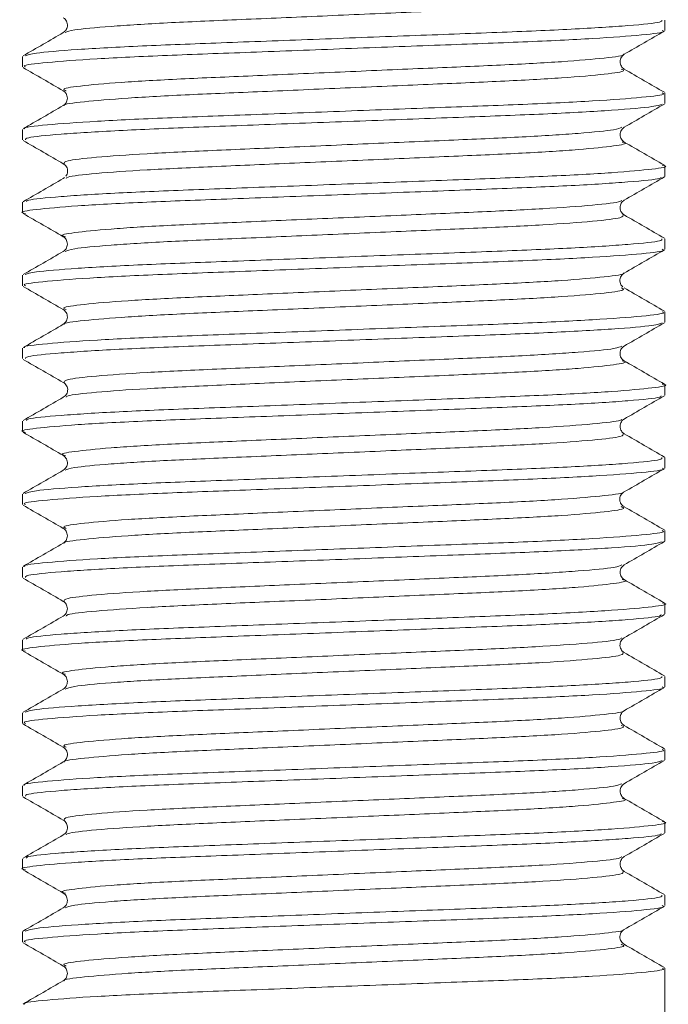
# Model space of a CAD drawing. Header units: millimetres. Extents: x 0 to 210, y 0 to 297.
# Tile 14 of 24: x 118 to 125, y 195 to 206. Entities that reach past the tile are written whole.
import ezdxf

# ---------------------------------------------------------------- set-up
doc = ezdxf.new("R2010")
doc.units = ezdxf.units.MM

msp = doc.modelspace()

# ---------------------------------------------------------------- linework, layer by layer
at = {"color": 179, "linetype": 'Continuous', "lineweight": 15}
for p, q in [((125.317, 205.92), (125.317, 206.039)), ((117.984, 205.623), (117.984, 205.503)), ((125.317, 205.086), (125.317, 205.206)), ((117.984, 204.789), (117.984, 204.67)), ((125.317, 204.253), (125.317, 204.373)), ((118.462, 204.241), (118.449, 204.229)), ((117.984, 203.956), (117.984, 203.836)), ((125.317, 203.42), (125.317, 203.539)), ((117.984, 203.123), (117.984, 203.003)), ((125.317, 202.586), (125.317, 202.706)), ((117.984, 202.289), (117.984, 202.17)), ((125.317, 201.753), (125.317, 201.873)), ((117.984, 201.456), (117.984, 201.336)), ((125.317, 200.92), (125.317, 201.039)), ((117.984, 200.623), (117.984, 200.503)), ((125.317, 200.086), (125.317, 200.206)), ((117.984, 199.789), (117.984, 199.67)), ((125.317, 199.253), (125.317, 199.373)), ((117.984, 198.956), (117.984, 198.836)), ((125.317, 198.42), (125.317, 198.539)), ((117.984, 198.123), (117.984, 198.003)), ((125.317, 197.586), (125.317, 197.706)), ((117.984, 197.289), (117.984, 197.17)), ((125.317, 196.753), (125.317, 196.873)), ((117.984, 196.456), (117.984, 196.336)), ((125.317, 195.92), (125.317, 196.039)), ((117.984, 195.623), (117.984, 195.503)), ((125.317, 195.086), (125.317, 195.206)), ((125.317, 194.373), (125.317, 195.086))]:
    msp.add_line(p, q, dxfattribs=at)
at = {"color": 179, "linetype": 'Continuous', "lineweight": 0}
for points, knots in [([(124.838, 206.312), (124.842, 206.302), (124.85, 206.279), (124.527, 206.24), (123.964, 206.198), (123.2, 206.162), (122.306, 206.124), (121.346, 206.082), (120.42, 206.042), (119.6, 206.007), (118.959, 205.966), (118.549, 205.928), (118.494, 205.905), (118.471, 205.895)], [0, 0, 0, 0, 0.0807615, 0.1756386, 0.2710655, 0.3629755, 0.4557729, 0.5514196, 0.6457362, 0.7367998, 0.8313567, 0.9269331, 1, 1, 1, 1]), ([(118.013, 205.63), (118.041, 205.64), (118.104, 205.663), (118.574, 205.702), (119.307, 205.743), (120.244, 205.778), (121.303, 205.818), (122.4, 205.86), (123.421, 205.897), (124.295, 205.934), (124.935, 205.975), (125.287, 206.012), (125.284, 206.031), (125.283, 206.039)], [0, 0, 0, 0, 0.076734, 0.174184, 0.270596, 0.363448, 0.459615, 0.557137, 0.651756, 0.745471, 0.842769, 0.939507, 1, 1, 1, 1]), ([(125.285, 205.92), (125.294, 205.916), (125.333, 205.9), (125.083, 205.869), (124.541, 205.827), (123.731, 205.789), (122.753, 205.753), (121.671, 205.712), (120.587, 205.67), (119.604, 205.635), (118.786, 205.596), (118.232, 205.554), (117.972, 205.523), (118.009, 205.507), (118.018, 205.503)], [0, 0, 0, 0, 0.028438, 0.122258, 0.218025, 0.311543, 0.402996, 0.498192, 0.593468, 0.685028, 0.778384, 0.874142, 0.968109, 1, 1, 1, 1]), ([(124.842, 205.647), (124.844, 205.646), (124.865, 205.633), (124.648, 205.605), (124.182, 205.563), (123.471, 205.524), (122.615, 205.489), (121.668, 205.447), (120.72, 205.406), (119.859, 205.37), (119.145, 205.332), (118.655, 205.29), (118.421, 205.256), (118.465, 205.237), (118.48, 205.23)], [0, 0, 0, 0, 0.006985, 0.100812, 0.196587, 0.290111, 0.381568, 0.476772, 0.572056, 0.663621, 0.756983, 0.852749, 0.946722, 1, 1, 1, 1]), ([(124.819, 205.479), (124.835, 205.472), (124.882, 205.454), (124.659, 205.42), (124.179, 205.378), (123.471, 205.339), (122.615, 205.304), (121.668, 205.263), (120.72, 205.221), (119.86, 205.186), (119.142, 205.147), (118.665, 205.105), (118.44, 205.077), (118.46, 205.063), (118.462, 205.062)], [0, 0, 0, 0, 0.049808, 0.143638, 0.239417, 0.332944, 0.424405, 0.519612, 0.614899, 0.706467, 0.799832, 0.895602, 0.989579, 1, 1, 1, 1]), ([(118.008, 204.796), (118.005, 204.798), (117.981, 204.812), (118.238, 204.841), (118.785, 204.883), (119.604, 204.921), (120.587, 204.957), (121.671, 204.998), (122.753, 205.04), (123.731, 205.075), (124.541, 205.114), (125.083, 205.156), (125.333, 205.186), (125.294, 205.202), (125.285, 205.206)], [0, 0, 0, 0, 0.013479, 0.109232, 0.206812, 0.301943, 0.395245, 0.492333, 0.589339, 0.682532, 0.777828, 0.875417, 0.971021, 1, 1, 1, 1]), ([(125.284, 205.078), (125.26, 205.069), (125.205, 205.047), (124.749, 205.008), (124.025, 204.967), (123.094, 204.932), (122.039, 204.892), (120.941, 204.851), (119.915, 204.813), (119.035, 204.776), (118.385, 204.735), (118.02, 204.698), (118.017, 204.678), (118.016, 204.67)], [0, 0, 0, 0, 0.07309, 0.170495, 0.267024, 0.359899, 0.455934, 0.553484, 0.648285, 0.741848, 0.839084, 0.935921, 1, 1, 1, 1]), ([(124.827, 204.813), (124.807, 204.804), (124.758, 204.782), (124.362, 204.744), (123.729, 204.703), (122.914, 204.668), (121.99, 204.628), (121.029, 204.586), (120.132, 204.548), (119.362, 204.512), (118.79, 204.471), (118.455, 204.431), (118.457, 204.408), (118.458, 204.397)], [0, 0, 0, 0, 0.069475, 0.165009, 0.259681, 0.350768, 0.444956, 0.540632, 0.633608, 0.72537, 0.820737, 0.915713, 1, 1, 1, 1]), ([(124.83, 204.645), (124.841, 204.643), (124.905, 204.628), (124.757, 204.601), (124.371, 204.559), (123.726, 204.518), (122.915, 204.483), (121.99, 204.443), (121.029, 204.402), (120.132, 204.363), (119.361, 204.327), (118.796, 204.286), (118.49, 204.252), (118.483, 204.234), (118.481, 204.229)], [0, 0, 0, 0, 0.019407, 0.111708, 0.207298, 0.302026, 0.393167, 0.487411, 0.583143, 0.676175, 0.767991, 0.863414, 0.958446, 1, 1, 1, 1]), ([(118.027, 203.964), (118.03, 203.969), (118.037, 203.987), (118.388, 204.022), (119.034, 204.063), (119.915, 204.099), (120.941, 204.137), (122.039, 204.179), (123.095, 204.219), (124.022, 204.254), (124.76, 204.295), (125.2, 204.336), (125.37, 204.363), (125.298, 204.378), (125.287, 204.38)], [0, 0, 0, 0, 0.044012, 0.139017, 0.234412, 0.326205, 0.419211, 0.514915, 0.609133, 0.700251, 0.794952, 0.890515, 0.982791, 1, 1, 1, 1]), ([(125.273, 204.245), (125.273, 204.24), (125.27, 204.222), (124.931, 204.189), (124.296, 204.147), (123.422, 204.111), (122.401, 204.073), (121.304, 204.031), (120.244, 203.991), (119.31, 203.956), (118.564, 203.916), (118.112, 203.874), (117.933, 203.846), (118.004, 203.831), (118.016, 203.828)], [0, 0, 0, 0, 0.040416, 0.135328, 0.230793, 0.322744, 0.415576, 0.511259, 0.605615, 0.696717, 0.791309, 0.886923, 0.979399, 1, 1, 1, 1]), ([(124.82, 203.98), (124.819, 203.975), (124.816, 203.958), (124.521, 203.924), (123.966, 203.883), (123.2, 203.846), (122.307, 203.809), (121.347, 203.767), (120.42, 203.727), (119.603, 203.692), (118.95, 203.651), (118.553, 203.609), (118.397, 203.582), (118.461, 203.566), (118.473, 203.563)], [0, 0, 0, 0, 0.037919, 0.132861, 0.228355, 0.320332, 0.413191, 0.508904, 0.603289, 0.694416, 0.789036, 0.88468, 0.977182, 1, 1, 1, 1]), ([(124.838, 203.812), (124.842, 203.802), (124.85, 203.779), (124.527, 203.74), (123.964, 203.698), (123.201, 203.662), (122.307, 203.624), (121.347, 203.582), (120.42, 203.542), (119.6, 203.507), (118.959, 203.467), (118.549, 203.428), (118.494, 203.405), (118.471, 203.395)], [0, 0, 0, 0, 0.0806825, 0.175559, 0.2709882, 0.3629022, 0.4556974, 0.5513448, 0.6456649, 0.7367294, 0.8312853, 0.9268637, 1, 1, 1, 1]), ([(118.013, 203.13), (118.041, 203.14), (118.104, 203.163), (118.575, 203.202), (119.308, 203.243), (120.245, 203.278), (121.304, 203.318), (122.401, 203.36), (123.422, 203.397), (124.295, 203.434), (124.935, 203.475), (125.287, 203.512), (125.284, 203.531), (125.283, 203.539)], [0, 0, 0, 0, 0.076804, 0.174255, 0.270664, 0.363516, 0.459684, 0.557205, 0.65182, 0.745538, 0.842836, 0.939572, 1, 1, 1, 1]), ([(125.285, 203.42), (125.294, 203.416), (125.333, 203.4), (125.083, 203.369), (124.541, 203.328), (123.731, 203.289), (122.753, 203.253), (121.672, 203.212), (120.588, 203.17), (119.604, 203.135), (118.786, 203.096), (118.232, 203.054), (117.972, 203.023), (118.009, 203.007), (118.018, 203.003)], [0, 0, 0, 0, 0.028376, 0.122193, 0.21796, 0.311481, 0.402932, 0.498127, 0.593404, 0.684967, 0.77832, 0.874078, 0.968047, 1, 1, 1, 1]), ([(124.842, 203.147), (124.844, 203.146), (124.865, 203.133), (124.648, 203.105), (124.182, 203.063), (123.471, 203.024), (122.616, 202.989), (121.669, 202.948), (120.72, 202.906), (119.859, 202.87), (119.145, 202.832), (118.655, 202.79), (118.421, 202.756), (118.465, 202.737), (118.48, 202.73)], [0, 0, 0, 0, 0.006927, 0.100753, 0.196529, 0.290058, 0.381515, 0.476718, 0.572005, 0.663573, 0.756933, 0.852701, 0.946678, 1, 1, 1, 1]), ([(124.819, 202.979), (124.835, 202.972), (124.882, 202.954), (124.659, 202.92), (124.179, 202.878), (123.472, 202.84), (122.616, 202.804), (121.669, 202.763), (120.72, 202.721), (119.86, 202.686), (119.143, 202.647), (118.665, 202.605), (118.441, 202.577), (118.46, 202.563), (118.462, 202.562)], [0, 0, 0, 0, 0.049746, 0.143571, 0.239347, 0.332875, 0.424332, 0.519535, 0.614821, 0.706388, 0.799748, 0.895515, 0.989492, 1, 1, 1, 1]), ([(118.009, 202.296), (118.006, 202.298), (117.981, 202.312), (118.238, 202.341), (118.785, 202.383), (119.605, 202.421), (120.588, 202.457), (121.672, 202.498), (122.753, 202.54), (123.731, 202.575), (124.541, 202.614), (125.083, 202.656), (125.333, 202.686), (125.294, 202.702), (125.285, 202.706)], [0, 0, 0, 0, 0.013565, 0.109319, 0.206896, 0.302022, 0.395324, 0.492411, 0.589414, 0.682602, 0.7779, 0.875486, 0.971085, 1, 1, 1, 1]), ([(125.284, 202.578), (125.26, 202.569), (125.205, 202.547), (124.749, 202.508), (124.026, 202.467), (123.095, 202.432), (122.04, 202.392), (120.941, 202.351), (119.916, 202.313), (119.036, 202.277), (118.385, 202.235), (118.02, 202.198), (118.017, 202.178), (118.016, 202.17)], [0, 0, 0, 0, 0.073057, 0.170459, 0.266986, 0.359859, 0.455888, 0.553435, 0.648235, 0.741792, 0.839023, 0.935859, 1, 1, 1, 1]), ([(124.827, 202.313), (124.807, 202.304), (124.759, 202.282), (124.362, 202.244), (123.729, 202.203), (122.915, 202.168), (121.991, 202.128), (121.03, 202.086), (120.132, 202.048), (119.363, 202.012), (118.79, 201.971), (118.455, 201.931), (118.457, 201.908), (118.458, 201.897)], [0, 0, 0, 0, 0.069435, 0.164958, 0.259623, 0.350701, 0.444876, 0.540542, 0.633512, 0.725262, 0.820617, 0.915585, 1, 1, 1, 1]), ([(124.83, 202.145), (124.841, 202.143), (124.905, 202.128), (124.757, 202.101), (124.372, 202.059), (123.727, 202.018), (122.915, 201.983), (121.991, 201.943), (121.03, 201.902), (120.133, 201.863), (119.361, 201.827), (118.796, 201.786), (118.491, 201.752), (118.483, 201.734), (118.481, 201.729)], [0, 0, 0, 0, 0.019289, 0.111596, 0.207195, 0.301935, 0.393085, 0.487336, 0.583078, 0.676122, 0.767945, 0.863376, 0.958419, 1, 1, 1, 1]), ([(118.027, 201.464), (118.03, 201.469), (118.038, 201.487), (118.388, 201.522), (119.035, 201.563), (119.916, 201.599), (120.941, 201.637), (122.039, 201.679), (123.096, 201.719), (124.023, 201.754), (124.76, 201.795), (125.2, 201.836), (125.37, 201.863), (125.298, 201.878), (125.287, 201.88)], [0, 0, 0, 0, 0.044035, 0.139051, 0.234455, 0.326254, 0.419273, 0.514987, 0.609211, 0.700339, 0.795052, 0.890623, 0.982906, 1, 1, 1, 1]), ([(125.273, 201.745), (125.273, 201.74), (125.27, 201.722), (124.932, 201.689), (124.297, 201.647), (123.422, 201.611), (122.402, 201.573), (121.304, 201.531), (120.245, 201.491), (119.311, 201.456), (118.565, 201.416), (118.112, 201.374), (117.933, 201.346), (118.004, 201.331), (118.017, 201.328)], [0, 0, 0, 0, 0.040305, 0.135218, 0.230685, 0.322641, 0.415472, 0.511156, 0.605516, 0.69662, 0.791211, 0.886828, 0.979309, 1, 1, 1, 1]), ([(124.82, 201.48), (124.819, 201.475), (124.816, 201.458), (124.522, 201.424), (123.966, 201.383), (123.201, 201.346), (122.308, 201.309), (121.348, 201.267), (120.42, 201.227), (119.603, 201.192), (118.95, 201.151), (118.553, 201.109), (118.397, 201.082), (118.461, 201.066), (118.473, 201.063)], [0, 0, 0, 0, 0.037805, 0.132747, 0.228244, 0.320226, 0.413084, 0.508799, 0.603188, 0.694316, 0.788937, 0.884584, 0.977091, 1, 1, 1, 1]), ([(124.838, 201.312), (124.842, 201.302), (124.85, 201.279), (124.528, 201.24), (123.965, 201.198), (123.201, 201.162), (122.308, 201.124), (121.347, 201.082), (120.421, 201.042), (119.601, 201.007), (118.959, 200.967), (118.549, 200.928), (118.494, 200.905), (118.471, 200.895)], [0, 0, 0, 0, 0.080666, 0.175542, 0.270974, 0.362893, 0.455687, 0.551336, 0.64566, 0.736726, 0.831282, 0.926863, 1, 1, 1, 1]), ([(118.013, 200.63), (118.041, 200.64), (118.104, 200.663), (118.575, 200.702), (119.308, 200.743), (120.245, 200.778), (121.304, 200.818), (122.402, 200.86), (123.422, 200.897), (124.296, 200.934), (124.935, 200.975), (125.287, 201.012), (125.284, 201.031), (125.283, 201.039)], [0, 0, 0, 0, 0.07681, 0.174268, 0.270681, 0.363538, 0.459716, 0.557242, 0.65186, 0.745587, 0.842892, 0.939632, 1, 1, 1, 1]), ([(125.285, 200.92), (125.294, 200.916), (125.333, 200.9), (125.084, 200.869), (124.542, 200.828), (123.732, 200.789), (122.754, 200.753), (121.672, 200.712), (120.588, 200.67), (119.605, 200.635), (118.787, 200.596), (118.233, 200.554), (117.972, 200.523), (118.009, 200.507), (118.018, 200.503)], [0, 0, 0, 0, 0.028313, 0.122128, 0.217896, 0.311419, 0.402869, 0.498062, 0.59334, 0.684905, 0.778255, 0.874013, 0.967984, 1, 1, 1, 1]), ([(124.843, 200.647), (124.844, 200.646), (124.865, 200.633), (124.649, 200.605), (124.182, 200.563), (123.472, 200.524), (122.616, 200.489), (121.67, 200.448), (120.721, 200.406), (119.86, 200.37), (119.145, 200.332), (118.656, 200.29), (118.421, 200.256), (118.465, 200.237), (118.48, 200.23)], [0, 0, 0, 0, 0.006852, 0.100674, 0.196451, 0.289982, 0.381437, 0.476639, 0.571927, 0.663497, 0.756854, 0.852621, 0.946601, 1, 1, 1, 1]), ([(124.819, 200.479), (124.835, 200.472), (124.882, 200.454), (124.659, 200.42), (124.18, 200.378), (123.472, 200.34), (122.616, 200.304), (121.67, 200.263), (120.721, 200.221), (119.861, 200.186), (119.143, 200.147), (118.665, 200.105), (118.441, 200.077), (118.46, 200.063), (118.462, 200.062)], [0, 0, 0, 0, 0.049647, 0.143471, 0.23925, 0.332783, 0.424239, 0.519443, 0.614733, 0.706305, 0.799664, 0.895433, 0.989415, 1, 1, 1, 1]), ([(118.009, 199.796), (118.006, 199.798), (117.982, 199.812), (118.238, 199.841), (118.785, 199.883), (119.605, 199.921), (120.588, 199.957), (121.673, 199.998), (122.754, 200.04), (123.732, 200.075), (124.542, 200.114), (125.084, 200.156), (125.333, 200.186), (125.294, 200.202), (125.285, 200.206)], [0, 0, 0, 0, 0.013646, 0.109401, 0.206976, 0.302097, 0.3954, 0.492486, 0.589486, 0.682671, 0.777969, 0.875554, 0.971149, 1, 1, 1, 1]), ([(125.284, 200.078), (125.26, 200.069), (125.205, 200.047), (124.75, 200.008), (124.026, 199.967), (123.096, 199.933), (122.04, 199.892), (120.942, 199.851), (119.917, 199.813), (119.036, 199.777), (118.386, 199.735), (118.02, 199.698), (118.017, 199.678), (118.016, 199.67)], [0, 0, 0, 0, 0.0729575, 0.1703616, 0.2668943, 0.359771, 0.4558012, 0.5533524, 0.6481595, 0.7417177, 0.8389508, 0.9357919, 1, 1, 1, 1]), ([(124.827, 199.813), (124.807, 199.804), (124.759, 199.782), (124.362, 199.744), (123.73, 199.703), (122.915, 199.668), (121.992, 199.628), (121.031, 199.586), (120.133, 199.548), (119.363, 199.512), (118.791, 199.471), (118.455, 199.431), (118.457, 199.408), (118.458, 199.397)], [0, 0, 0, 0, 0.069344, 0.164877, 0.259553, 0.350642, 0.444825, 0.540502, 0.633485, 0.725242, 0.820606, 0.915586, 1, 1, 1, 1]), ([(124.83, 199.645), (124.841, 199.643), (124.905, 199.628), (124.757, 199.601), (124.372, 199.559), (123.727, 199.518), (122.916, 199.483), (121.991, 199.443), (121.03, 199.402), (120.133, 199.364), (119.362, 199.327), (118.796, 199.286), (118.491, 199.252), (118.483, 199.234), (118.481, 199.229)], [0, 0, 0, 0, 0.0192246, 0.1115284, 0.2071267, 0.3018691, 0.3930204, 0.4872691, 0.5830119, 0.6760592, 0.7678799, 0.8633102, 0.9583555, 1, 1, 1, 1]), ([(118.027, 198.964), (118.03, 198.969), (118.038, 198.987), (118.389, 199.022), (119.035, 199.063), (119.917, 199.099), (120.942, 199.137), (122.04, 199.179), (123.096, 199.219), (124.023, 199.254), (124.761, 199.295), (125.2, 199.336), (125.37, 199.363), (125.299, 199.378), (125.287, 199.38)], [0, 0, 0, 0, 0.044099, 0.139117, 0.23452, 0.326317, 0.419339, 0.515054, 0.609277, 0.700405, 0.795121, 0.890691, 0.982971, 1, 1, 1, 1]), ([(125.273, 199.245), (125.273, 199.24), (125.27, 199.222), (124.932, 199.189), (124.297, 199.147), (123.423, 199.111), (122.402, 199.073), (121.305, 199.031), (120.245, 198.991), (119.312, 198.956), (118.565, 198.916), (118.112, 198.874), (117.933, 198.846), (118.004, 198.831), (118.017, 198.828)], [0, 0, 0, 0, 0.040291, 0.135199, 0.230666, 0.322622, 0.415447, 0.511129, 0.605489, 0.69659, 0.791178, 0.886793, 0.979275, 1, 1, 1, 1]), ([(124.82, 198.98), (124.819, 198.975), (124.816, 198.958), (124.522, 198.924), (123.967, 198.883), (123.201, 198.846), (122.308, 198.809), (121.348, 198.767), (120.421, 198.727), (119.604, 198.692), (118.951, 198.651), (118.553, 198.61), (118.397, 198.582), (118.461, 198.566), (118.473, 198.563)], [0, 0, 0, 0, 0.0377929, 0.1327305, 0.228227, 0.3202094, 0.4130615, 0.5087732, 0.6031623, 0.6942884, 0.7889047, 0.8845498, 0.9770584, 1, 1, 1, 1]), ([(124.838, 198.812), (124.842, 198.802), (124.85, 198.779), (124.528, 198.74), (123.965, 198.698), (123.202, 198.662), (122.308, 198.624), (121.348, 198.582), (120.421, 198.542), (119.601, 198.507), (118.96, 198.467), (118.549, 198.428), (118.494, 198.405), (118.47, 198.395)], [0, 0, 0, 0, 0.080571, 0.175443, 0.270873, 0.362791, 0.455579, 0.551224, 0.645548, 0.73661, 0.831161, 0.92674, 1, 1, 1, 1]), ([(118.013, 198.13), (118.041, 198.14), (118.104, 198.163), (118.575, 198.202), (119.309, 198.243), (120.246, 198.278), (121.305, 198.318), (122.402, 198.36), (123.423, 198.397), (124.296, 198.434), (124.936, 198.475), (125.287, 198.512), (125.284, 198.532), (125.283, 198.539)], [0, 0, 0, 0, 0.07693, 0.174383, 0.270788, 0.36364, 0.459814, 0.557334, 0.651943, 0.745667, 0.842968, 0.9397, 1, 1, 1, 1]), ([(125.285, 198.42), (125.294, 198.416), (125.333, 198.4), (125.084, 198.369), (124.542, 198.328), (123.733, 198.289), (122.755, 198.253), (121.673, 198.212), (120.589, 198.17), (119.606, 198.135), (118.787, 198.096), (118.233, 198.054), (117.973, 198.023), (118.009, 198.007), (118.018, 198.003)], [0, 0, 0, 0, 0.028251, 0.122063, 0.217831, 0.311357, 0.402805, 0.497997, 0.593277, 0.684843, 0.77819, 0.873948, 0.967922, 1, 1, 1, 1]), ([(124.843, 198.147), (124.844, 198.146), (124.865, 198.133), (124.649, 198.105), (124.183, 198.063), (123.472, 198.024), (122.617, 197.989), (121.67, 197.948), (120.722, 197.906), (119.861, 197.871), (119.146, 197.832), (118.656, 197.79), (118.421, 197.756), (118.465, 197.737), (118.48, 197.73)], [0, 0, 0, 0, 0.006798, 0.100618, 0.196394, 0.289928, 0.381381, 0.476581, 0.57187, 0.663442, 0.756796, 0.852563, 0.946545, 1, 1, 1, 1]), ([(124.819, 197.979), (124.835, 197.972), (124.882, 197.954), (124.659, 197.92), (124.18, 197.878), (123.473, 197.84), (122.617, 197.804), (121.67, 197.763), (120.721, 197.721), (119.861, 197.686), (119.143, 197.647), (118.665, 197.605), (118.441, 197.577), (118.46, 197.563), (118.462, 197.562)], [0, 0, 0, 0, 0.0496245, 0.1434467, 0.2392261, 0.3327626, 0.4242183, 0.5194214, 0.6147129, 0.7062877, 0.7996443, 0.8954139, 0.9893985, 1, 1, 1, 1]), ([(118.009, 197.296), (118.006, 197.298), (117.982, 197.312), (118.239, 197.341), (118.786, 197.383), (119.606, 197.421), (120.589, 197.457), (121.673, 197.498), (122.755, 197.54), (123.733, 197.575), (124.542, 197.614), (125.084, 197.656), (125.333, 197.686), (125.294, 197.702), (125.285, 197.706)], [0, 0, 0, 0, 0.013661, 0.109423, 0.207003, 0.302126, 0.395435, 0.492528, 0.589531, 0.682718, 0.778024, 0.875614, 0.971211, 1, 1, 1, 1]), ([(125.284, 197.578), (125.26, 197.569), (125.205, 197.547), (124.75, 197.508), (124.027, 197.467), (123.096, 197.433), (122.041, 197.393), (120.943, 197.351), (119.917, 197.313), (119.037, 197.277), (118.386, 197.235), (118.02, 197.198), (118.017, 197.178), (118.016, 197.17)], [0, 0, 0, 0, 0.072916, 0.170317, 0.266849, 0.359724, 0.455749, 0.553298, 0.648106, 0.741659, 0.838889, 0.935729, 1, 1, 1, 1]), ([(124.827, 197.313), (124.807, 197.304), (124.759, 197.282), (124.363, 197.244), (123.73, 197.203), (122.916, 197.168), (121.992, 197.128), (121.031, 197.086), (120.133, 197.048), (119.364, 197.012), (118.791, 196.971), (118.455, 196.931), (118.457, 196.908), (118.458, 196.897)], [0, 0, 0, 0, 0.0693032, 0.1648359, 0.2595161, 0.3506063, 0.4447888, 0.5404672, 0.6334548, 0.7252107, 0.8205753, 0.9155579, 1, 1, 1, 1]), ([(124.83, 197.145), (124.841, 197.143), (124.906, 197.128), (124.758, 197.101), (124.373, 197.059), (123.728, 197.018), (122.916, 196.983), (121.992, 196.943), (121.031, 196.902), (120.134, 196.864), (119.362, 196.827), (118.797, 196.786), (118.491, 196.752), (118.483, 196.734), (118.481, 196.729)], [0, 0, 0, 0, 0.019229, 0.11152, 0.207107, 0.301842, 0.392984, 0.487221, 0.582954, 0.675995, 0.767804, 0.863223, 0.95826, 1, 1, 1, 1]), ([(118.027, 196.464), (118.03, 196.469), (118.038, 196.487), (118.389, 196.522), (119.036, 196.563), (119.917, 196.599), (120.943, 196.637), (122.041, 196.679), (123.097, 196.719), (124.024, 196.754), (124.761, 196.795), (125.2, 196.837), (125.37, 196.863), (125.298, 196.878), (125.287, 196.88)], [0, 0, 0, 0, 0.044196, 0.139206, 0.234597, 0.326382, 0.419399, 0.515104, 0.609314, 0.700434, 0.795142, 0.890702, 0.982968, 1, 1, 1, 1]), ([(125.273, 196.745), (125.273, 196.74), (125.27, 196.722), (124.932, 196.689), (124.298, 196.647), (123.424, 196.611), (122.403, 196.573), (121.306, 196.531), (120.246, 196.491), (119.312, 196.456), (118.566, 196.416), (118.112, 196.374), (117.933, 196.346), (118.004, 196.331), (118.017, 196.328)], [0, 0, 0, 0, 0.040166, 0.135074, 0.230544, 0.322505, 0.415329, 0.511012, 0.605376, 0.696479, 0.791066, 0.886684, 0.979171, 1, 1, 1, 1]), ([(124.82, 196.48), (124.819, 196.475), (124.816, 196.458), (124.522, 196.424), (123.967, 196.383), (123.202, 196.347), (122.309, 196.309), (121.349, 196.267), (120.421, 196.227), (119.604, 196.192), (118.951, 196.151), (118.553, 196.11), (118.397, 196.082), (118.461, 196.066), (118.473, 196.063)], [0, 0, 0, 0, 0.037663, 0.132601, 0.2281, 0.320088, 0.412939, 0.508652, 0.603045, 0.694173, 0.78879, 0.884438, 0.976952, 1, 1, 1, 1]), ([(124.838, 196.312), (124.842, 196.302), (124.85, 196.279), (124.528, 196.24), (123.966, 196.198), (123.202, 196.162), (122.309, 196.124), (121.349, 196.082), (120.422, 196.042), (119.602, 196.007), (118.96, 195.967), (118.549, 195.928), (118.494, 195.905), (118.47, 195.895)], [0, 0, 0, 0, 0.0804959, 0.1753666, 0.2707986, 0.3627208, 0.455506, 0.5511515, 0.6454781, 0.7365415, 0.8310908, 0.926671, 1, 1, 1, 1]), ([(118.013, 195.63), (118.041, 195.64), (118.104, 195.663), (118.576, 195.702), (119.31, 195.743), (120.247, 195.778), (121.306, 195.818), (122.403, 195.86), (123.424, 195.897), (124.297, 195.934), (124.936, 195.975), (125.287, 196.012), (125.284, 196.032), (125.283, 196.039)], [0, 0, 0, 0, 0.077, 0.174453, 0.270855, 0.363706, 0.459882, 0.557402, 0.652007, 0.745733, 0.843035, 0.939765, 1, 1, 1, 1]), ([(125.285, 195.92), (125.294, 195.916), (125.333, 195.9), (125.084, 195.869), (124.543, 195.828), (123.733, 195.789), (122.756, 195.753), (121.674, 195.712), (120.59, 195.671), (119.606, 195.635), (118.788, 195.596), (118.233, 195.554), (117.973, 195.523), (118.009, 195.507), (118.018, 195.503)], [0, 0, 0, 0, 0.028189, 0.121999, 0.217766, 0.311296, 0.402741, 0.497932, 0.593213, 0.684782, 0.778126, 0.873883, 0.96786, 1, 1, 1, 1]), ([(124.843, 195.647), (124.844, 195.646), (124.865, 195.633), (124.649, 195.605), (124.183, 195.563), (123.473, 195.524), (122.618, 195.489), (121.671, 195.448), (120.722, 195.406), (119.861, 195.371), (119.146, 195.332), (118.656, 195.29), (118.421, 195.256), (118.465, 195.237), (118.48, 195.23)], [0, 0, 0, 0, 0.006713, 0.100531, 0.196309, 0.289847, 0.381299, 0.476499, 0.57179, 0.663365, 0.756717, 0.852485, 0.94647, 1, 1, 1, 1]), ([(124.819, 195.479), (124.835, 195.472), (124.883, 195.454), (124.659, 195.42), (124.181, 195.379), (123.473, 195.34), (122.617, 195.304), (121.671, 195.263), (120.722, 195.221), (119.862, 195.186), (119.144, 195.147), (118.666, 195.105), (118.441, 195.077), (118.46, 195.063), (118.462, 195.062)], [0, 0, 0, 0, 0.049559, 0.143376, 0.239152, 0.332689, 0.42414, 0.519339, 0.614629, 0.706203, 0.799553, 0.89532, 0.989304, 1, 1, 1, 1]), ([(118.009, 194.796), (118.006, 194.798), (117.982, 194.812), (118.239, 194.841), (118.786, 194.883), (119.607, 194.921), (120.59, 194.957), (121.674, 194.999), (122.756, 195.04), (123.733, 195.075), (124.543, 195.114), (125.084, 195.156), (125.333, 195.187), (125.294, 195.202), (125.285, 195.206)], [0, 0, 0, 0, 0.0137545, 0.1095166, 0.2070929, 0.3022101, 0.3955183, 0.4926096, 0.589608, 0.682791, 0.7780972, 0.8756839, 0.9712753, 1, 1, 1, 1])]:
    msp.add_open_spline(points, degree=3, knots=knots, dxfattribs=at)
at = {"color": 179, "linetype": 'Continuous', "lineweight": 15}
for points, knots in [([(118.449, 206.063), (118.457, 206.059), (118.471, 206.051), (118.499, 206.002), (118.496, 205.957), (118.483, 205.923), (118.462, 205.906), (118.449, 205.895)], [0, 0, 0, 0, 0.427683, 0.697327, 0.793895, 0.873535, 1, 1, 1, 1]), ([(118.449, 205.895), (118.372, 205.851), (118.219, 205.762), (118.066, 205.674), (117.99, 205.63)], [0, 0, 0, 0, 0.49995, 1, 1, 1, 1]), ([(124.852, 205.647), (124.928, 205.691), (125.081, 205.78), (125.234, 205.868), (125.311, 205.912)], [0, 0, 0, 0, 0.4999496, 1, 1, 1, 1]), ([(124.852, 205.478), (124.84, 205.487), (124.817, 205.505), (124.8, 205.563), (124.817, 205.621), (124.841, 205.638), (124.852, 205.647)], [0, 0, 0, 0, 0.248471, 0.5000155, 0.7515445, 1, 1, 1, 1]), ([(117.99, 205.496), (118.066, 205.451), (118.219, 205.363), (118.372, 205.274), (118.449, 205.23)], [0, 0, 0, 0, 0.50005, 1, 1, 1, 1]), ([(125.311, 205.213), (125.234, 205.257), (125.081, 205.346), (124.928, 205.434), (124.852, 205.479)], [0, 0, 0, 0, 0.50005, 1, 1, 1, 1]), ([(118.448, 205.23), (118.46, 205.222), (118.483, 205.204), (118.501, 205.146), (118.483, 205.088), (118.46, 205.07), (118.448, 205.062)], [0, 0, 0, 0, 0.248294, 0.499996, 0.751702, 1, 1, 1, 1]), ([(118.449, 205.062), (118.372, 205.018), (118.219, 204.929), (118.066, 204.841), (117.99, 204.796)], [0, 0, 0, 0, 0.49995, 1, 1, 1, 1]), ([(124.852, 204.813), (124.928, 204.858), (125.081, 204.946), (125.234, 205.035), (125.311, 205.079)], [0, 0, 0, 0, 0.49995, 1, 1, 1, 1]), ([(124.852, 204.645), (124.841, 204.654), (124.817, 204.671), (124.8, 204.729), (124.817, 204.787), (124.841, 204.805), (124.852, 204.814)], [0, 0, 0, 0, 0.248404, 0.499986, 0.751582, 1, 1, 1, 1]), ([(117.99, 204.662), (118.066, 204.618), (118.219, 204.53), (118.372, 204.441), (118.449, 204.397)], [0, 0, 0, 0, 0.50005, 1, 1, 1, 1]), ([(125.311, 204.38), (125.234, 204.424), (125.081, 204.512), (124.928, 204.601), (124.852, 204.645)], [0, 0, 0, 0, 0.500051, 1, 1, 1, 1]), ([(118.449, 204.397), (118.455, 204.392), (118.47, 204.383), (118.487, 204.361), (118.498, 204.333), (118.499, 204.303), (118.491, 204.274), (118.483, 204.262), (118.478, 204.255)], [0, 0, 0, 0, 0.0926338, 0.1991609, 0.3273082, 0.4909471, 0.7084671, 1, 1, 1, 1]), ([(118.449, 204.228), (118.372, 204.184), (118.219, 204.096), (118.066, 204.007), (117.99, 203.963)], [0, 0, 0, 0, 0.499949, 1, 1, 1, 1]), ([(124.852, 203.98), (124.928, 204.024), (125.081, 204.113), (125.234, 204.201), (125.311, 204.246)], [0, 0, 0, 0, 0.4999495, 1, 1, 1, 1]), ([(124.852, 203.812), (124.841, 203.82), (124.821, 203.834), (124.8, 203.889), (124.814, 203.951), (124.84, 203.971), (124.852, 203.98)], [0, 0, 0, 0, 0.304674, 0.570695, 0.797696, 1, 1, 1, 1]), ([(117.99, 203.829), (118.066, 203.785), (118.219, 203.696), (118.372, 203.608), (118.449, 203.563)], [0, 0, 0, 0, 0.5000505, 1, 1, 1, 1]), ([(125.311, 203.546), (125.234, 203.591), (125.081, 203.679), (124.928, 203.768), (124.852, 203.812)], [0, 0, 0, 0, 0.500051, 1, 1, 1, 1]), ([(118.449, 203.563), (118.46, 203.555), (118.483, 203.537), (118.501, 203.479), (118.483, 203.421), (118.46, 203.404), (118.449, 203.395)], [0, 0, 0, 0, 0.248556, 0.499997, 0.751441, 1, 1, 1, 1]), ([(124.852, 203.147), (124.928, 203.191), (125.081, 203.28), (125.234, 203.368), (125.311, 203.412)], [0, 0, 0, 0, 0.499949, 1, 1, 1, 1]), ([(118.449, 203.395), (118.372, 203.351), (118.219, 203.262), (118.066, 203.174), (117.99, 203.13)], [0, 0, 0, 0, 0.499949, 1, 1, 1, 1]), ([(124.838, 202.991), (124.834, 202.993), (124.826, 202.997), (124.809, 203.024), (124.801, 203.053), (124.803, 203.083), (124.814, 203.111), (124.831, 203.133), (124.845, 203.142), (124.852, 203.147)], [0, 0, 0, 0, 0.3266, 0.522234, 0.668439, 0.778691, 0.865248, 0.93731, 1, 1, 1, 1]), ([(117.99, 202.996), (118.066, 202.951), (118.219, 202.863), (118.372, 202.774), (118.449, 202.73)], [0, 0, 0, 0, 0.500051, 1, 1, 1, 1]), ([(125.311, 202.713), (125.234, 202.757), (125.081, 202.846), (124.928, 202.934), (124.852, 202.979)], [0, 0, 0, 0, 0.5000505, 1, 1, 1, 1]), ([(118.449, 202.73), (118.461, 202.72), (118.487, 202.699), (118.501, 202.637), (118.478, 202.582), (118.459, 202.569), (118.449, 202.562), (118.449, 202.562), (118.449, 202.562), (118.449, 202.562)], [0, 0, 0, 0, 0.187209, 0.404961, 0.672588, 1, 1, 1, 1.00003, 1.00003, 1.00003, 1.00003]), ([(118.449, 202.562), (118.372, 202.518), (118.219, 202.429), (118.066, 202.341), (117.99, 202.296)], [0, 0, 0, 0, 0.49995, 1, 1, 1, 1]), ([(124.852, 202.313), (124.928, 202.358), (125.081, 202.446), (125.234, 202.535), (125.311, 202.579)], [0, 0, 0, 0, 0.4999494, 1, 1, 1, 1]), ([(124.852, 202.145), (124.839, 202.155), (124.811, 202.178), (124.799, 202.242), (124.825, 202.296), (124.842, 202.307), (124.852, 202.313)], [0, 0, 0, 0, 0.1657486, 0.3694897, 0.6381331, 1, 1, 1, 1]), ([(117.99, 202.162), (118.066, 202.118), (118.219, 202.03), (118.372, 201.941), (118.449, 201.897)], [0, 0, 0, 0, 0.500051, 1, 1, 1, 1]), ([(125.311, 201.88), (125.234, 201.924), (125.081, 202.012), (124.928, 202.101), (124.852, 202.145)], [0, 0, 0, 0, 0.50005, 1, 1, 1, 1]), ([(118.449, 201.897), (118.457, 201.893), (118.467, 201.888), (118.492, 201.852), (118.5, 201.824), (118.498, 201.793), (118.487, 201.765), (118.47, 201.743), (118.455, 201.733), (118.449, 201.729)], [0, 0, 0, 0, 0.4849911, 0.639567, 0.752276, 0.8349672, 0.8988984, 0.9525692, 1, 1, 1, 1]), ([(118.449, 201.729), (118.372, 201.684), (118.219, 201.596), (118.066, 201.507), (117.99, 201.463)], [0, 0, 0, 0, 0.49995, 1, 1, 1, 1]), ([(124.852, 201.48), (124.928, 201.524), (125.081, 201.613), (125.234, 201.701), (125.311, 201.746)], [0, 0, 0, 0, 0.499949, 1, 1, 1, 1]), ([(124.852, 201.312), (124.84, 201.321), (124.817, 201.338), (124.8, 201.396), (124.817, 201.454), (124.84, 201.471), (124.852, 201.48)], [0, 0, 0, 0, 0.248556, 0.499998, 0.751442, 1, 1, 1, 1]), ([(117.99, 201.329), (118.066, 201.285), (118.219, 201.196), (118.372, 201.108), (118.449, 201.063)], [0, 0, 0, 0, 0.500051, 1, 1, 1, 1]), ([(125.311, 201.046), (125.234, 201.091), (125.081, 201.179), (124.928, 201.268), (124.852, 201.312)], [0, 0, 0, 0, 0.500051, 1, 1, 1, 1]), ([(118.449, 201.063), (118.459, 201.056), (118.477, 201.044), (118.501, 200.99), (118.488, 200.927), (118.461, 200.905), (118.449, 200.895)], [0, 0, 0, 0, 0.34237, 0.610907, 0.82244, 1, 1, 1, 1]), ([(118.449, 200.895), (118.372, 200.851), (118.219, 200.762), (118.066, 200.674), (117.99, 200.63)], [0, 0, 0, 0, 0.499949, 1, 1, 1, 1]), ([(124.852, 200.647), (124.928, 200.691), (125.081, 200.78), (125.234, 200.868), (125.311, 200.912)], [0, 0, 0, 0, 0.49995, 1, 1, 1, 1]), ([(124.852, 200.479), (124.845, 200.483), (124.831, 200.493), (124.816, 200.511), (124.808, 200.527), (124.801, 200.547), (124.8, 200.575), (124.809, 200.603), (124.834, 200.639), (124.844, 200.643), (124.852, 200.647)], [0, 0, 0, 0, 0.046801, 0.098263, 0.126885, 0.158674, 0.237289, 0.347582, 0.502671, 1, 1, 1, 1]), ([(117.99, 200.496), (118.066, 200.451), (118.219, 200.363), (118.372, 200.274), (118.449, 200.23)], [0, 0, 0, 0, 0.50005, 1, 1, 1, 1]), ([(125.311, 200.213), (125.234, 200.257), (125.081, 200.346), (124.928, 200.434), (124.852, 200.478)], [0, 0, 0, 0, 0.500051, 1, 1, 1, 1]), ([(118.448, 200.23), (118.46, 200.222), (118.483, 200.204), (118.501, 200.146), (118.483, 200.088), (118.46, 200.07), (118.448, 200.062)], [0, 0, 0, 0, 0.248374, 0.499988, 0.751614, 1, 1, 1, 1]), ([(118.449, 200.062), (118.372, 200.018), (118.219, 199.929), (118.066, 199.841), (117.99, 199.796)], [0, 0, 0, 0, 0.499949, 1, 1, 1, 1]), ([(124.852, 199.813), (124.928, 199.858), (125.081, 199.946), (125.234, 200.035), (125.311, 200.079)], [0, 0, 0, 0, 0.49995, 1, 1, 1, 1]), ([(124.852, 199.645), (124.841, 199.654), (124.817, 199.671), (124.8, 199.729), (124.817, 199.787), (124.841, 199.805), (124.852, 199.814)], [0, 0, 0, 0, 0.248324, 0.499993, 0.751669, 1, 1, 1, 1]), ([(117.99, 199.662), (118.066, 199.618), (118.219, 199.53), (118.372, 199.441), (118.449, 199.397)], [0, 0, 0, 0, 0.50005, 1, 1, 1, 1]), ([(125.311, 199.38), (125.234, 199.424), (125.081, 199.512), (124.928, 199.601), (124.852, 199.645)], [0, 0, 0, 0, 0.5000505, 1, 1, 1, 1]), ([(118.449, 199.397), (118.46, 199.388), (118.483, 199.371), (118.501, 199.313), (118.483, 199.255), (118.46, 199.237), (118.448, 199.228)], [0, 0, 0, 0, 0.2485, 0.5000155, 0.7515156, 1, 1, 1, 1]), ([(124.852, 198.98), (124.928, 199.024), (125.081, 199.113), (125.234, 199.201), (125.311, 199.246)], [0, 0, 0, 0, 0.49995, 1, 1, 1, 1]), ([(118.449, 199.229), (118.372, 199.184), (118.219, 199.096), (118.066, 199.007), (117.99, 198.963)], [0, 0, 0, 0, 0.4999495, 1, 1, 1, 1]), ([(124.852, 198.812), (124.843, 198.818), (124.827, 198.827), (124.799, 198.88), (124.809, 198.945), (124.839, 198.97), (124.852, 198.98)], [0, 0, 0, 0, 0.39863, 0.668352, 0.856572, 1, 1, 1, 1]), ([(117.99, 198.829), (118.066, 198.785), (118.219, 198.696), (118.372, 198.608), (118.449, 198.563)], [0, 0, 0, 0, 0.50005, 1, 1, 1, 1]), ([(125.311, 198.546), (125.234, 198.591), (125.081, 198.679), (124.928, 198.768), (124.852, 198.812)], [0, 0, 0, 0, 0.50005, 1, 1, 1, 1]), ([(118.449, 198.563), (118.46, 198.555), (118.48, 198.54), (118.501, 198.485), (118.485, 198.424), (118.461, 198.405), (118.449, 198.395)], [0, 0, 0, 0, 0.2919522, 0.5560991, 0.7885087, 1, 1, 1, 1]), ([(118.449, 198.395), (118.372, 198.351), (118.219, 198.262), (118.066, 198.174), (117.99, 198.13)], [0, 0, 0, 0, 0.4999495, 1, 1, 1, 1]), ([(124.852, 198.147), (124.928, 198.191), (125.081, 198.28), (125.234, 198.368), (125.311, 198.412)], [0, 0, 0, 0, 0.499949, 1, 1, 1, 1]), ([(124.852, 197.979), (124.84, 197.987), (124.817, 198.005), (124.8, 198.063), (124.817, 198.121), (124.84, 198.138), (124.852, 198.147)], [0, 0, 0, 0, 0.248561, 0.500004, 0.751443, 1, 1, 1, 1]), ([(117.99, 197.996), (118.066, 197.951), (118.219, 197.863), (118.372, 197.774), (118.449, 197.73)], [0, 0, 0, 0, 0.500051, 1, 1, 1, 1]), ([(125.311, 197.713), (125.234, 197.757), (125.081, 197.846), (124.928, 197.934), (124.852, 197.979)], [0, 0, 0, 0, 0.50005, 1, 1, 1, 1]), ([(118.449, 197.73), (118.462, 197.72), (118.482, 197.703), (118.495, 197.669), (118.499, 197.625), (118.472, 197.575), (118.458, 197.567), (118.449, 197.562)], [0, 0, 0, 0, 0.13628, 0.220235, 0.320011, 0.589097, 1, 1, 1, 1]), ([(118.449, 197.562), (118.372, 197.518), (118.219, 197.429), (118.066, 197.341), (117.99, 197.296)], [0, 0, 0, 0, 0.499949, 1, 1, 1, 1]), ([(124.852, 197.313), (124.928, 197.358), (125.081, 197.446), (125.234, 197.535), (125.311, 197.579)], [0, 0, 0, 0, 0.499949, 1, 1, 1, 1]), ([(124.852, 197.145), (124.84, 197.154), (124.816, 197.173), (124.8, 197.232), (124.819, 197.288), (124.841, 197.305), (124.852, 197.313)], [0, 0, 0, 0, 0.231772, 0.475372, 0.733452, 1, 1, 1, 1]), ([(117.99, 197.162), (118.066, 197.118), (118.219, 197.03), (118.372, 196.941), (118.449, 196.897)], [0, 0, 0, 0, 0.500051, 1, 1, 1, 1]), ([(125.311, 196.88), (125.234, 196.924), (125.081, 197.012), (124.928, 197.101), (124.852, 197.145)], [0, 0, 0, 0, 0.500051, 1, 1, 1, 1]), ([(118.449, 196.897), (118.457, 196.892), (118.471, 196.885), (118.499, 196.836), (118.496, 196.791), (118.486, 196.764), (118.469, 196.742), (118.455, 196.733), (118.449, 196.729)], [0, 0, 0, 0, 0.436912, 0.705826, 0.800434, 0.877736, 0.942973, 1, 1, 1, 1]), ([(118.449, 196.728), (118.372, 196.684), (118.219, 196.596), (118.066, 196.507), (117.99, 196.463)], [0, 0, 0, 0, 0.499949, 1, 1, 1, 1]), ([(124.852, 196.48), (124.928, 196.524), (125.081, 196.613), (125.234, 196.701), (125.311, 196.746)], [0, 0, 0, 0, 0.499949, 1, 1, 1, 1]), ([(124.852, 196.312), (124.84, 196.321), (124.817, 196.338), (124.8, 196.396), (124.817, 196.454), (124.84, 196.471), (124.852, 196.48)], [0, 0, 0, 0, 0.248557, 0.499997, 0.75144, 1, 1, 1, 1]), ([(117.99, 196.329), (118.066, 196.285), (118.219, 196.196), (118.372, 196.108), (118.449, 196.063)], [0, 0, 0, 0, 0.500051, 1, 1, 1, 1]), ([(125.311, 196.046), (125.234, 196.091), (125.081, 196.179), (124.928, 196.268), (124.852, 196.312)], [0, 0, 0, 0, 0.500051, 1, 1, 1, 1]), ([(118.449, 196.063), (118.46, 196.055), (118.483, 196.037), (118.501, 195.979), (118.483, 195.921), (118.46, 195.904), (118.449, 195.895)], [0, 0, 0, 0, 0.24384, 0.493057, 0.746402, 1, 1, 1, 1]), ([(118.449, 195.895), (118.372, 195.851), (118.219, 195.762), (118.066, 195.674), (117.99, 195.63)], [0, 0, 0, 0, 0.499949, 1, 1, 1, 1]), ([(124.852, 195.647), (124.928, 195.691), (125.081, 195.78), (125.234, 195.868), (125.311, 195.912)], [0, 0, 0, 0, 0.49995, 1, 1, 1, 1]), ([(124.852, 195.479), (124.839, 195.489), (124.817, 195.507), (124.805, 195.541), (124.801, 195.585), (124.829, 195.634), (124.843, 195.642), (124.852, 195.647)], [0, 0, 0, 0, 0.125709, 0.205002, 0.3013, 0.570941, 1, 1, 1, 1]), ([(117.99, 195.496), (118.066, 195.451), (118.219, 195.363), (118.372, 195.274), (118.449, 195.23)], [0, 0, 0, 0, 0.50005, 1, 1, 1, 1]), ([(125.311, 195.213), (125.234, 195.257), (125.081, 195.346), (124.928, 195.434), (124.852, 195.479)], [0, 0, 0, 0, 0.50005, 1, 1, 1, 1]), ([(118.448, 195.23), (118.46, 195.222), (118.483, 195.204), (118.501, 195.146), (118.483, 195.088), (118.46, 195.071), (118.448, 195.062)], [0, 0, 0, 0, 0.248454, 0.499985, 0.75153, 1, 1, 1, 1]), ([(118.449, 195.062), (118.372, 195.018), (118.219, 194.929), (118.066, 194.841), (117.99, 194.796)], [0, 0, 0, 0, 0.4999495, 1, 1, 1, 1])]:
    msp.add_open_spline(points, degree=3, knots=knots, dxfattribs=at)

doc.saveas('drawing.dxf')
